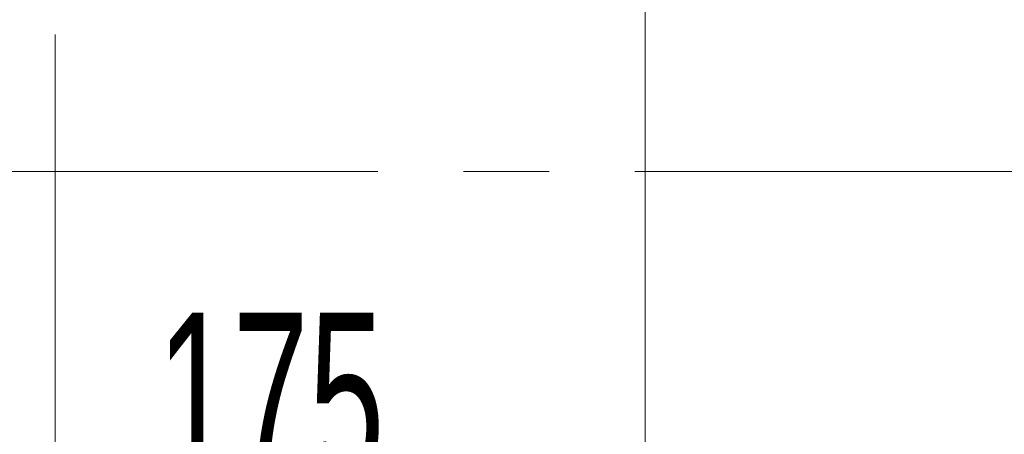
# Model space of a CAD drawing. Header units: millimetres. Extents: x 0 to 8410, y 0 to 5940.
# Tile 13 of 256: x 1256 to 1548, y 1257 to 1380. Entities that reach past the tile are written whole.
import ezdxf

# ---------------------------------------------------------------- set-up
doc = ezdxf.new("R2010")
doc.units = ezdxf.units.MM
doc.header["$LTSCALE"] = 10
doc.linetypes.add('CENTERX2', pattern=[20.32, 12.7, -2.54, 2.54, -2.54])
doc.styles.add('SLDTEXTSTYLE0', font='TXT', dxfattribs={"width": 0.605})
doc.dimstyles.new('SLDDIMSTYLE0', dxfattribs={"dimtxt": 50, "dimasz": 50, "dimexe": 0, "dimexo": 0.0625, "dimgap": 12.5, "dimtad": 1, "dimtoh": 1, "dimdec": 1, "dimrnd": 1e-09, "dimzin": 12, "dimdsep": 46, "dimtxsty": 'SLDTEXTSTYLE0', "dimsah": 1, "dimcen": 0.09, "dimadec": 0, "dimazin": 0, "dimtfac": 1, "dimtofl": 0, "dimtmove": 0, "dimatfit": 3, "dimfxl": 0, "dimfrac": 2, "dimtolj": 1, "dimtzin": 12, "dimarcsym": 0})

# ---------------------------------------------------------------- blocks, each defined once
blk = doc.blocks.new('*D2')
at = {"color": 7, "linetype": 'Continuous', "lineweight": 0}
for p, q in [((1441.19, 1878.04), (1441.19, 1213.4)), ((1266.19, 1248.39), (1266.19, 1213.4)), ((1441.19, 1228.4), (1266.19, 1228.4))]:
    blk.add_line(p, q, dxfattribs=at)
for points in [[(1266.19, 1228.4), (1316.19, 1220.9), (1316.19, 1235.9)], [(1441.19, 1228.4), (1391.19, 1235.9), (1391.19, 1220.9)]]:
    blk.add_solid(points, dxfattribs=at)
at = {"color": 7, "linetype": 'Continuous', "lineweight": 0, "insert": (1296.4, 1292.85), "char_height": 50, "attachment_point": 1, "style": 'SLDTEXTSTYLE0'}
blk.add_mtext('175', dxfattribs=at)

msp = doc.modelspace()

# ---------------------------------------------------------------- linework, layer by layer
at = {"color": 7, "linetype": 'CENTERX2', "lineweight": 0}
for p, q in [((1266.190786, 1248.38779), (1266.190786, 1765.919538)), ((828.51801, 1334.735295), (1659.983376, 1334.735295))]:
    msp.add_line(p, q, dxfattribs=at)

# ---------------------------------------------------------------- dimensions: what is measured, and where the dimension line sits
at = {"color": 7, "linetype": 'Continuous', "lineweight": 0}
dim = msp.add_linear_dim(base=(1266.190786, 1228.398544), p1=(1441.190786, 1878.044765), p2=(1266.190786, 1248.38779), dimstyle='SLDDIMSTYLE0', dxfattribs=at)
dim.commit()
dim.dimension.update_dxf_attribs({"geometry": '*D2', "text_midpoint": (1353.690786, 1228.398544), "dimtype": 160})

doc.saveas('drawing.dxf')
